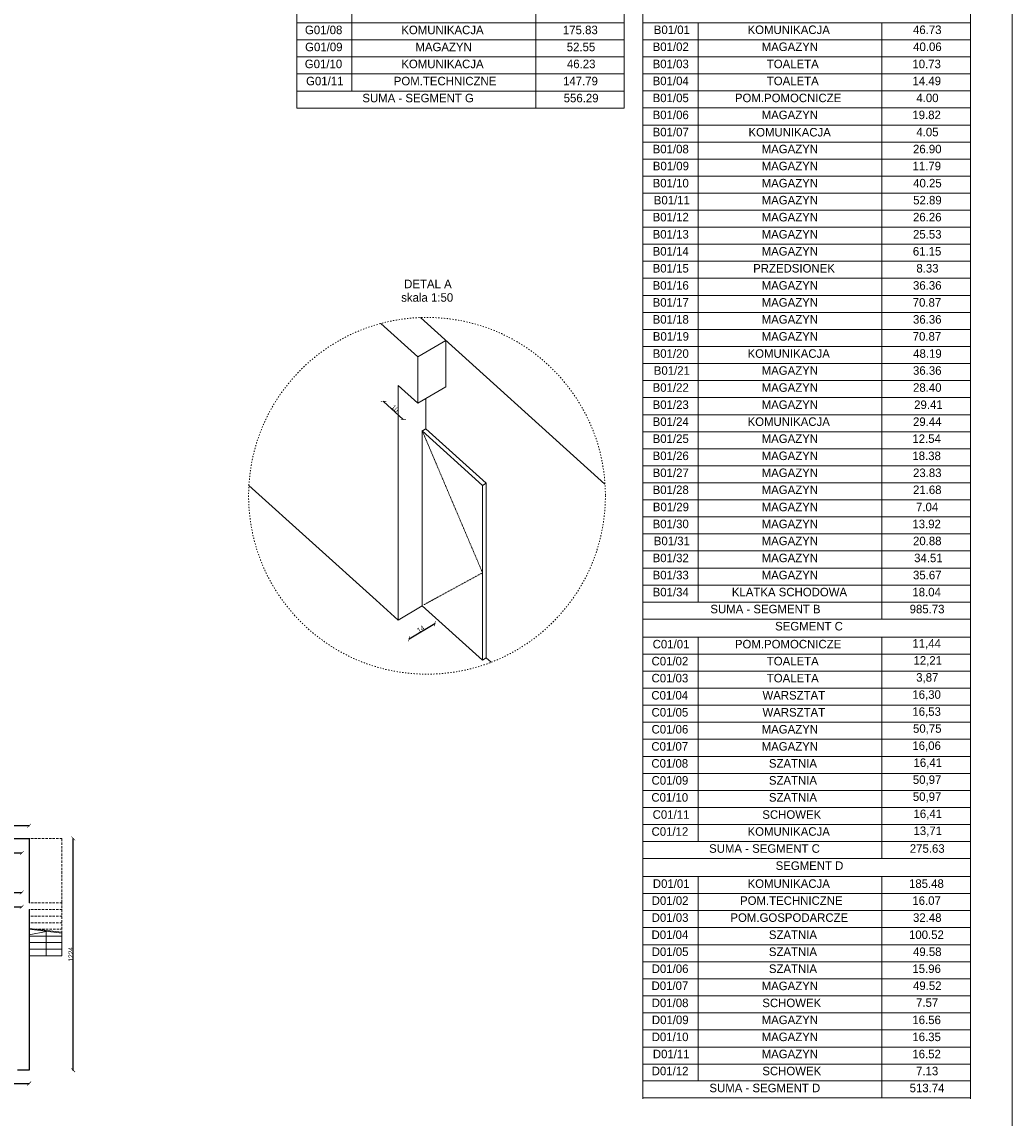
# Model space of a CAD drawing. Header units: centimetres. Extents: x -17621 to 77377, y -18613 to 66.
# Tile 38 of 173: x -7162 to -1932, y -13816 to -8025. Entities that reach past the tile are written whole.
import ezdxf

# ---------------------------------------------------------------- set-up
doc = ezdxf.new("R2010")
doc.units = ezdxf.units.CM
doc.linetypes.add('ACAD_ISO03W100', pattern=[30, 12, -18])
doc.layers.add('0-wymiarowanie rys.CAD', color=5, linetype='Continuous', lineweight=0, true_color=0x0000ff)
for name, color, linetype, lineweight in [('a_drzwi i okna', 2, 'Continuous', 0), ('a_inwentaryzacja', 141, 'Continuous', 0), ('a_wymiarowanie', 211, 'Continuous', 0)]:
    doc.layers.add(name, color=color, linetype=linetype, lineweight=lineweight)
for name, color, linetype in [('PDF3_WIDOKOWA', 7, 'Continuous'), ('PDF_A050 OPIS', 7, 'Continuous'), ('PDF_A060 OZNACZENIA', 7, 'Continuous'), ('PDF_A250 SCHODY', 7, 'Continuous'), ('PDF_Text', 7, 'Continuous')]:
    doc.layers.add(name, color=color, linetype=linetype)
doc.styles.add('PDF Century Gothic', font='GOTHIC.TTF')
doc.dimstyles.new('ISO-25', dxfattribs={"dimtxt": 25, "dimasz": 20, "dimexe": 0.6, "dimexo": 0.375, "dimtad": 1, "dimdec": 0, "dimtxsty": 'PDF Century Gothic', "dimblk": 'ARCHTICK', "dimcen": 2.5, "dimadec": 1, "dimazin": 0, "dimtfac": 1, "dimtdec": 0, "dimtmove": 0, "dimatfit": 3, "dimldrblk": 'ARCHTICK', "dimfxl": 2, "dimfxlon": 1, "dimarcsym": 0})

# ---------------------------------------------------------------- blocks, each defined once
blk = doc.blocks.new('_ArchTick')
at = {"color": 0, "linetype": 'ByBlock', "const_width": 0.15}
blk.add_lwpolyline([(-0.5, -0.5), (0.5, 0.5)], dxfattribs=at)
blk = doc.blocks.new('*D3')
at = {"layer": 'a_wymiarowanie', "color": 0, "lineweight": -2, "transparency": 16777216}
for p, q in [((-7590.9, -12412.6), (-7590.9, -12415.2)), ((-7590.9, -12414.6), (-7161.9, -12414.6)), ((-7161.9, -12412.6), (-7161.9, -12415.2))]:
    blk.add_line(p, q, dxfattribs=at)
at = {"layer": 'Defpoints', "color": 0, "transparency": 16777216}
for p in [(-7590.9, -12370.7), (-7161.9, -12371.8), (-7161.9, -12414.6)]:
    blk.add_point(p, dxfattribs=at)
at = {"layer": 'a_wymiarowanie', "color": 0, "lineweight": -2, "transparency": 16777216, "xscale": 20, "yscale": 20, "zscale": 20, "rotation": 180}
blk.add_blockref('_ArchTick', (-7590.9, -12414.6), dxfattribs=at)
at = {"layer": 'a_wymiarowanie', "color": 0, "lineweight": -2, "transparency": 16777216, "xscale": 20, "yscale": 20, "zscale": 20}
blk.add_blockref('_ArchTick', (-7161.9, -12414.6), dxfattribs=at)
at = {"layer": 'a_wymiarowanie', "color": 0, "transparency": 16777216, "insert": (-7376.4, -12400.8), "char_height": 25, "attachment_point": 5, "style": 'PDF Century Gothic'}
blk.add_mtext('429', dxfattribs=at)
blk = doc.blocks.new('*D413')
at = {"layer": 'a_wymiarowanie', "color": 0, "lineweight": -2, "transparency": 16777216}
for p, q in [((-5116.6, -11284.1), (-4981, -11203.9)), ((-4982, -11202.2), (-4980.7, -11204.5)), ((-5117.7, -11282.4), (-5116.3, -11284.6))]:
    blk.add_line(p, q, dxfattribs=at)
at = {"layer": 'Defpoints', "color": 0, "transparency": 16777216}
for p in [(-5039.6, -11104.7), (-5175.2, -11184.9), (-4981, -11203.9)]:
    blk.add_point(p, dxfattribs=at)
at = {"layer": 'a_wymiarowanie', "color": 0, "lineweight": -2, "transparency": 16777216, "xscale": 20, "yscale": 20, "zscale": 20}
for p, rotation in [((-4981, -11203.9), 30.5710035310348), ((-5116.6, -11284.1), 210.5710035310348)]:
    blk.add_blockref('_ArchTick', p, dxfattribs=dict(at, rotation=rotation))
at = {"layer": 'a_wymiarowanie', "color": 0, "transparency": 16777216, "insert": (-5055.6, -11232.4), "char_height": 25, "attachment_point": 5, "rotation": 30.571, "style": 'PDF Century Gothic'}
blk.add_mtext('14', dxfattribs=at)
blk = doc.blocks.new('*D414')
at = {"layer": 'a_wymiarowanie', "color": 0, "lineweight": -2, "transparency": 16777216}
for p, q in [((-5250.6, -10028.8), (-5252.4, -10030.7)), ((-5252, -10030.3), (-5147.4, -10124.7)), ((-5146, -10123.3), (-5147.8, -10125.2))]:
    blk.add_line(p, q, dxfattribs=at)
at = {"layer": 'Defpoints', "color": 0, "transparency": 16777216}
for p in [(-5175.2, -9945.3), (-5070.6, -10039.8), (-5147.4, -10124.7)]:
    blk.add_point(p, dxfattribs=at)
at = {"layer": 'a_wymiarowanie', "color": 0, "lineweight": -2, "transparency": 16777216, "xscale": 20, "yscale": 20, "zscale": 20}
for p, rotation in [((-5252, -10030.3), 137.9098580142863), ((-5147.4, -10124.7), 317.9098580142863)]:
    blk.add_blockref('_ArchTick', p, dxfattribs=dict(at, rotation=rotation))
at = {"layer": 'a_wymiarowanie', "color": 0, "transparency": 16777216, "insert": (-5190.5, -10067.3), "char_height": 25, "attachment_point": 5, "rotation": 317.90986, "style": 'PDF Century Gothic'}
blk.add_mtext('10', dxfattribs=at)
blk = doc.blocks.new('*D131')
at = {"layer": 'a_wymiarowanie', "color": 0, "lineweight": -2, "transparency": 16777216}
for p, q in [((-7480.9, -12625.8), (-7480.9, -12623.2)), ((-7480.9, -12623.8), (-7162.6, -12623.8)), ((-7162.6, -12625.8), (-7162.6, -12623.2))]:
    blk.add_line(p, q, dxfattribs=at)
at = {"layer": 'Defpoints', "color": 0, "transparency": 16777216}
for p in [(-7480.9, -12632.9), (-7162.6, -12623.8), (-7162.6, -12633.7)]:
    blk.add_point(p, dxfattribs=at)
at = {"layer": 'a_wymiarowanie', "color": 0, "lineweight": -2, "transparency": 16777216, "xscale": 20, "yscale": 20, "zscale": 20, "rotation": 180}
blk.add_blockref('_ArchTick', (-7480.9, -12623.8), dxfattribs=at)
at = {"layer": 'a_wymiarowanie', "color": 0, "lineweight": -2, "transparency": 16777216, "xscale": 20, "yscale": 20, "zscale": 20}
blk.add_blockref('_ArchTick', (-7162.6, -12623.8), dxfattribs=at)
at = {"layer": 'a_wymiarowanie', "color": 0, "transparency": 16777216, "insert": (-7321.7, -12610.1), "char_height": 25, "attachment_point": 5, "style": 'PDF Century Gothic'}
blk.add_mtext('318', dxfattribs=at)
blk = doc.blocks.new('*D133')
at = {"layer": 'a_wymiarowanie', "color": 0, "lineweight": -2, "transparency": 16777216}
for p, q in [((-10449.2, -12697.2), (-10449.2, -12699.8)), ((-10449.2, -12699.2), (-7162.7, -12699.2)), ((-7162.7, -12697.2), (-7162.7, -12699.8))]:
    blk.add_line(p, q, dxfattribs=at)
at = {"layer": 'Defpoints', "color": 0, "transparency": 16777216}
for p in [(-10449.2, -12644.9), (-7162.7, -12653.1), (-7162.7, -12699.2)]:
    blk.add_point(p, dxfattribs=at)
at = {"layer": 'a_wymiarowanie', "color": 0, "lineweight": -2, "transparency": 16777216, "xscale": 20, "yscale": 20, "zscale": 20, "rotation": 180}
blk.add_blockref('_ArchTick', (-10449.2, -12699.2), dxfattribs=at)
at = {"layer": 'a_wymiarowanie', "color": 0, "lineweight": -2, "transparency": 16777216, "xscale": 20, "yscale": 20, "zscale": 20}
blk.add_blockref('_ArchTick', (-7162.7, -12699.2), dxfattribs=at)
at = {"layer": 'a_wymiarowanie', "color": 0, "transparency": 16777216, "insert": (-8805.9, -12685.4), "char_height": 25, "attachment_point": 5, "style": 'PDF Century Gothic'}
blk.add_mtext('3287', dxfattribs=at)
blk = doc.blocks.new('*D1033')
at = {"layer": '0-wymiarowanie rys.CAD', "color": 0, "linetype": 'Continuous', "lineweight": -2, "transparency": 16777216}
for p, q in [((-11976.6, -13631.2), (-11976.6, -13633.8)), ((-11976.6, -13633.2), (-7123.7, -13633.2)), ((-7123.7, -13631.2), (-7123.7, -13633.8))]:
    blk.add_line(p, q, dxfattribs=at)
at = {"layer": 'Defpoints', "color": 0, "linetype": 'Continuous', "transparency": 16777216}
for p in [(-11976.6, -13562.8), (-7123.7, -13562.8), (-7123.7, -13633.2)]:
    blk.add_point(p, dxfattribs=at)
at = {"layer": '0-wymiarowanie rys.CAD', "color": 0, "linetype": 'Continuous', "lineweight": -2, "transparency": 16777216, "xscale": 20, "yscale": 20, "zscale": 20, "rotation": 180}
blk.add_blockref('_ArchTick', (-11976.6, -13633.2), dxfattribs=at)
at = {"layer": '0-wymiarowanie rys.CAD', "color": 0, "linetype": 'Continuous', "lineweight": -2, "transparency": 16777216, "xscale": 20, "yscale": 20, "zscale": 20}
blk.add_blockref('_ArchTick', (-7123.7, -13633.2), dxfattribs=at)
at = {"layer": '0-wymiarowanie rys.CAD', "color": 0, "linetype": 'Continuous', "lineweight": 0, "transparency": 16777216, "insert": (-9550.1, -13619.4), "char_height": 25, "attachment_point": 5, "style": 'PDF Century Gothic'}
blk.add_mtext('4853', dxfattribs=at)
blk = doc.blocks.new('*D1034')
at = {"layer": '0-wymiarowanie rys.CAD', "color": 0, "linetype": 'Continuous', "lineweight": -2, "transparency": 16777216}
for p, q in [((-6892.7, -12338.6), (-6890.1, -12338.6)), ((-6890.7, -13562.8), (-6890.7, -12338.6)), ((-6892.7, -13562.8), (-6890.1, -13562.8))]:
    blk.add_line(p, q, dxfattribs=at)
at = {"layer": 'Defpoints', "color": 0, "linetype": 'Continuous', "transparency": 16777216}
for p in [(-7123.7, -12338.6), (-6890.7, -12338.6), (-7123.7, -13562.8)]:
    blk.add_point(p, dxfattribs=at)
at = {"layer": '0-wymiarowanie rys.CAD', "color": 0, "linetype": 'Continuous', "lineweight": -2, "transparency": 16777216, "xscale": 20, "yscale": 20, "zscale": 20}
for p, rotation in [((-6890.7, -12338.6), 90), ((-6890.7, -13562.8), 270)]:
    blk.add_blockref('_ArchTick', p, dxfattribs=dict(at, rotation=rotation))
at = {"layer": '0-wymiarowanie rys.CAD', "color": 0, "linetype": 'Continuous', "lineweight": 0, "transparency": 16777216, "insert": (-6904.1, -12950.7), "char_height": 25, "attachment_point": 5, "rotation": 90, "style": 'PDF Century Gothic'}
blk.add_mtext('1224', dxfattribs=at)
blk = doc.blocks.new('*D1035')
at = {"layer": '0-wymiarowanie rys.CAD', "color": 0, "linetype": 'Continuous', "lineweight": -2, "transparency": 16777216}
for p, q in [((-11976.6, -12273.6), (-11976.6, -12271)), ((-7123.7, -12271.6), (-11976.6, -12271.6)), ((-7123.7, -12273.6), (-7123.7, -12271))]:
    blk.add_line(p, q, dxfattribs=at)
at = {"layer": 'Defpoints', "color": 0, "linetype": 'Continuous', "transparency": 16777216}
for p in [(-11976.6, -12271.6), (-11976.6, -12338.6), (-7123.7, -12338.6)]:
    blk.add_point(p, dxfattribs=at)
at = {"layer": '0-wymiarowanie rys.CAD', "color": 0, "linetype": 'Continuous', "lineweight": -2, "transparency": 16777216, "xscale": 20, "yscale": 20, "zscale": 20, "rotation": 180}
blk.add_blockref('_ArchTick', (-11976.6, -12271.6), dxfattribs=at)
at = {"layer": '0-wymiarowanie rys.CAD', "color": 0, "linetype": 'Continuous', "lineweight": -2, "transparency": 16777216, "xscale": 20, "yscale": 20, "zscale": 20}
blk.add_blockref('_ArchTick', (-7123.7, -12271.6), dxfattribs=at)
at = {"layer": '0-wymiarowanie rys.CAD', "color": 0, "linetype": 'Continuous', "lineweight": 0, "transparency": 16777216, "insert": (-9550.1, -12257.8), "char_height": 25, "attachment_point": 5, "style": 'PDF Century Gothic'}
blk.add_mtext('4853', dxfattribs=at)

msp = doc.modelspace()

# ---------------------------------------------------------------- linework, layer by layer
at = {"layer": 'a_inwentaryzacja', "lineweight": 15}
for p, q in [((-5056.4, -9587.1), (-4082.2, -10467.1)), ((-5265.8, -9618.5), (-5070.6, -9794.7)), ((-5070.6, -9794.7), (-4923.1, -9707.6)), ((-4923.1, -9952.6), (-4923.1, -9707.6)), ((-5070.6, -10039.8), (-5070.6, -9794.7)), ((-5175.2, -11184.9), (-5175.2, -9945.3)), ((-5175.2, -9945.3), (-5070.6, -10039.8)), ((-5070.6, -10039.8), (-4923.1, -9952.6)), ((-5027.7, -10174.1), (-5027.7, -10014.4)), ((-5047.4, -11109.3), (-5047.4, -10185.8)), ((-5047.4, -10185.8), (-4729, -10473.4)), ((-5027.7, -10174.1), (-4709.3, -10461.7)), ((-5962.8, -10473.5), (-5290.7, -11080.6)), ((-4729, -10473.4), (-4709.3, -10461.7)), ((-4729, -11396.9), (-4729, -10473.4)), ((-4709.3, -11385.3), (-4709.3, -10461.7)), ((-5290.7, -11080.6), (-5175.2, -11184.9)), ((-5175.2, -11184.9), (-5047.4, -11109.3)), ((-5047.4, -11109.3), (-4729, -11396.9)), ((-4729, -11396.9), (-4709.3, -11385.3)), ((-4709.3, -11385.3), (-4684.2, -11407.9))]:
    msp.add_line(p, q, dxfattribs=at)
at = {"layer": 'a_inwentaryzacja', "lineweight": 25}
for p, q in [((-5047.4, -10185.8), (-5027.7, -10174.1)), ((-7245.5, -12338.6), (-7123.7, -12338.6)), ((-7123.7, -12338.6), (-7123.7, -12678.9)), ((-7123.7, -12713.6), (-7123.7, -13562.8)), ((-7123.7, -13562.8), (-7185.3, -13562.8))]:
    msp.add_line(p, q, dxfattribs=at)
at = {"layer": 'a_inwentaryzacja', "linetype": 'ACAD_ISO03W100', "lineweight": 9, "ltscale": 0.1}
for p, q in [((-5047.4, -10185.8), (-4729, -10935.1)), ((-4729, -10935.1), (-5039.6, -11104.7))]:
    msp.add_line(p, q, dxfattribs=at)
at = {"layer": 'a_inwentaryzacja', "linetype": 'ACAD_ISO03W100', "lineweight": 20, "ltscale": 0.5}
msp.add_circle((-5022.3, -10528.6), 942.1, dxfattribs=at)
at = {"layer": 'PDF3_WIDOKOWA', "color": 7, "lineweight": 5, "true_color": 0xffffff}
msp.add_lwpolyline([(-17620.9, -18130.6), (-17620.9, -5206.1), (-1932.1, -5201.1), (-1932.1, -18125.6)], close=True, dxfattribs=at)
at = {"layer": 'PDF_A050 OPIS', "lineweight": 0}
for points in [[(-7123.2, -12814.4), (-6950.8, -12833.8)], [(-7123.2, -12818.6), (-6950.8, -12838.9)], [(-7033.5, -12959.2), (-7033.5, -12829.6), (-7123.2, -12847.4)]]:
    msp.add_lwpolyline(points, dxfattribs=at)
at = {"layer": 'PDF_A060 OZNACZENIA', "lineweight": 9}
for points in [[(-3980.1, -8480.6), (-5709.8, -8480.6), (-5709.8, -7305.4), (-3980.1, -7305.4)], [(-2152.2, -11179.7), (-3881.9, -11179.7), (-3881.9, -7935.3), (-2152.2, -7935.3)]]:
    msp.add_lwpolyline(points, close=True, dxfattribs=at)
for points in [[(-5418.6, -7400.2), (-5418.6, -8390.8)], [(-4447.5, -7400.2), (-4447.5, -8480.6)], [(-5709.8, -8030.1), (-3980.1, -8030.1)], [(-3881.9, -8030.1), (-2152.2, -8030.1)], [(-3589.8, -8030.1), (-3589.8, -11090)], [(-2619.5, -8030.1), (-2619.5, -11179.7)], [(-5709.8, -8120.7), (-3980.1, -8120.7)], [(-3881.9, -8119.9), (-2152.2, -8119.9)], [(-5709.8, -8210.5), (-3980.1, -8210.5)], [(-3881.9, -8209.6), (-2152.2, -8209.6)], [(-5709.8, -8300.2), (-3980.1, -8300.2)], [(-3881.9, -8300.2), (-2152.2, -8300.2)], [(-5709.8, -8390.8), (-3980.1, -8390.8)], [(-3881.9, -8390), (-2152.2, -8390)], [(-3881.9, -8479.7), (-2152.2, -8479.7)], [(-3881.9, -8570.3), (-2152.2, -8570.3)], [(-3881.9, -8660.1), (-2152.2, -8660.1)], [(-3881.9, -8749.8), (-2152.2, -8749.8)], [(-3881.9, -8840.4), (-2152.2, -8840.4)], [(-3881.9, -8930.1), (-2152.2, -8930.1)], [(-3881.9, -9019.9), (-2152.2, -9019.9)], [(-3881.9, -9109.6), (-2152.2, -9109.6)], [(-3881.9, -9200.2), (-2152.2, -9200.2)], [(-3881.9, -9290), (-2152.2, -9290)], [(-3881.9, -9379.7), (-2152.2, -9379.7)], [(-3881.9, -9470.3), (-2152.2, -9470.3)], [(-3881.9, -9560.1), (-2152.2, -9560.1)], [(-3881.9, -9649.8), (-2152.2, -9649.8)], [(-3881.9, -9740.4), (-2152.2, -9740.4)], [(-3881.9, -9830.1), (-2152.2, -9830.1)], [(-3881.9, -9919.9), (-2152.2, -9919.9)], [(-3881.9, -10009.6), (-2152.2, -10009.6)], [(-3881.9, -10100.2), (-2152.2, -10100.2)], [(-3881.9, -10190), (-2152.2, -10190)], [(-3881.9, -10279.7), (-2152.2, -10279.7)], [(-3881.9, -10370.3), (-2152.2, -10370.3)], [(-3881.9, -10460.1), (-2152.2, -10460.1)], [(-3881.9, -10549.8), (-2152.2, -10549.8)], [(-3881.9, -10640.4), (-2152.2, -10640.4)], [(-3881.9, -10730.1), (-2152.2, -10730.1)], [(-3881.9, -10819.9), (-2152.2, -10819.9)], [(-3881.9, -10910.5), (-2152.2, -10910.5)], [(-3881.9, -11000.2), (-2152.2, -11000.2)], [(-3881.9, -11090), (-2152.2, -11090)], [(-3881.9, -11179.7), (-2152.2, -11179.7)], [(-3881.9, -11179.7), (-3881.9, -12444.6), (-2152.2, -12444.6)], [(-2152.2, -11179.7), (-2152.2, -12444.6)], [(-3881.9, -11274.5), (-2152.2, -11274.5)], [(-3589.8, -11274.5), (-3589.8, -12354.9)], [(-2619.5, -11274.5), (-2619.5, -12444.6)], [(-3881.9, -11365.1), (-2152.2, -11365.1)], [(-3881.9, -11454.9), (-2152.2, -11454.9)], [(-3881.9, -11544.6), (-2152.2, -11544.6)], [(-3881.9, -11635.2), (-2152.2, -11635.2)], [(-3881.9, -11725), (-2152.2, -11725)], [(-3881.9, -11814.7), (-2152.2, -11814.7)], [(-3881.9, -11905.3), (-2152.2, -11905.3)], [(-3881.9, -11995.1), (-2152.2, -11995.1)], [(-3881.9, -12084.8), (-2152.2, -12084.8)], [(-3881.9, -12175.4), (-2152.2, -12175.4)], [(-3881.9, -12265.1), (-2152.2, -12265.1)], [(-3881.9, -12354.9), (-2152.2, -12354.9)], [(-3881.9, -12444.6), (-2152.2, -12444.6)], [(-3881.9, -12444.6), (-3881.9, -13709.5), (-2152.2, -13709.5)], [(-2152.2, -12444.6), (-2152.2, -13709.5)], [(-3881.9, -12539.5), (-2152.2, -12539.5)], [(-3589.8, -12539.5), (-3589.8, -13619.8)], [(-2619.5, -12539.5), (-2619.5, -13709.5)], [(-3881.9, -12630.1), (-2152.2, -12630.1)], [(-3881.9, -12719.8), (-2152.2, -12719.8)], [(-3881.9, -12809.5), (-2152.2, -12809.5)], [(-3881.9, -12900.1), (-2152.2, -12900.1)], [(-3881.9, -12989.9), (-2152.2, -12989.9)], [(-3881.9, -13079.6), (-2152.2, -13079.6)], [(-3881.9, -13170.2), (-2152.2, -13170.2)], [(-3881.9, -13260), (-2152.2, -13260)], [(-3881.9, -13349.7), (-2152.2, -13349.7)], [(-3881.9, -13440.3), (-2152.2, -13440.3)], [(-3881.9, -13530.1), (-2152.2, -13530.1)], [(-3881.9, -13619.8), (-2152.2, -13619.8)], [(-3881.9, -13714.6), (-3881.9, -13709.5), (-2152.2, -13709.5), (-2152.2, -13714.6)]]:
    msp.add_lwpolyline(points, dxfattribs=at)
at = {"layer": 'PDF_A250 SCHODY', "lineweight": 5}
for points in [[(-7123.7, -12338.6), (-7120.1, -12338.6)], [(-7114.2, -12338.6), (-7101.5, -12338.6)], [(-7094.7, -12338.6), (-7082, -12338.6)], [(-7076.1, -12338.6), (-7063.4, -12338.6)], [(-7056.6, -12338.6), (-7043.9, -12338.6)], [(-7038, -12338.6), (-7025.3, -12338.6)], [(-7018.5, -12338.6), (-7005.8, -12338.6)], [(-6999.9, -12338.6), (-6987.2, -12338.6)], [(-6980.4, -12338.6), (-6967.8, -12338.6)], [(-6961.8, -12338.6), (-6950.8, -12338.6), (-6950.8, -12353.8)], [(-6950.8, -12359.7), (-6950.8, -12372.4)], [(-6950.8, -12379.2), (-6950.8, -12391.9)], [(-6950.8, -12397.8), (-6950.8, -12410.5)], [(-6950.8, -12417.3), (-6950.8, -12430)], [(-6950.8, -12435.9), (-6950.8, -12448.6)], [(-6950.8, -12455.4), (-6950.8, -12468.1)], [(-6950.8, -12474), (-6950.8, -12486.7)], [(-6950.8, -12493.5), (-6950.8, -12506.2)], [(-6950.8, -12512.1), (-6950.8, -12524.8)], [(-6950.8, -12531.6), (-6950.8, -12544.3)], [(-6950.8, -12550.2), (-6950.8, -12562.9)], [(-6950.8, -12569.7), (-6950.8, -12582.4)], [(-6950.8, -12588.3), (-6950.8, -12601)], [(-6950.8, -12607.8), (-6950.8, -12620.5)], [(-7120.1, -12678.9), (-7123.7, -12678.9)], [(-7101.5, -12678.9), (-7114.2, -12678.9)], [(-7082, -12678.9), (-7094.7, -12678.9)], [(-7063.4, -12678.9), (-7076.1, -12678.9)], [(-7043.9, -12678.9), (-7056.6, -12678.9)], [(-7025.3, -12678.9), (-7038, -12678.9)], [(-7005.8, -12678.9), (-7018.5, -12678.9)], [(-6987.2, -12678.9), (-6999.9, -12678.9)], [(-6967.8, -12678.9), (-6980.4, -12678.9)], [(-6950.8, -12664.5), (-6950.8, -12678.9), (-6961.8, -12678.9)], [(-6950.8, -12626.4), (-6950.8, -12639.1)], [(-6950.8, -12645.9), (-6950.8, -12658.6)], [(-6950.8, -12678.9), (-6950.8, -12687.4)], [(-7123.7, -12713.6), (-7120.1, -12713.6)], [(-7114.2, -12713.6), (-7101.5, -12713.6)], [(-7094.7, -12713.6), (-7082, -12713.6)], [(-7076.1, -12713.6), (-7063.4, -12713.6)], [(-7056.6, -12713.6), (-7043.9, -12713.6)], [(-7038, -12713.6), (-7025.3, -12713.6)], [(-7018.5, -12713.6), (-7005.8, -12713.6)], [(-6999.9, -12713.6), (-6987.2, -12713.6)], [(-6980.4, -12713.6), (-6967.8, -12713.6)], [(-6961.8, -12713.6), (-6950.8, -12713.6)], [(-6950.8, -12693.3), (-6950.8, -12706)], [(-6950.8, -12712.8), (-6950.8, -12725.5)], [(-6950.8, -12731.4), (-6950.8, -12744.1)], [(-7123.7, -12749.2), (-7120.1, -12749.2)], [(-7123.7, -12783.9), (-7120.1, -12783.9)], [(-7114.2, -12749.2), (-7101.5, -12749.2)], [(-7114.2, -12783.9), (-7101.5, -12783.9)], [(-7094.7, -12749.2), (-7082, -12749.2)], [(-7094.7, -12783.9), (-7082, -12783.9)], [(-7076.1, -12749.2), (-7063.4, -12749.2)], [(-7076.1, -12783.9), (-7063.4, -12783.9)], [(-7056.6, -12749.2), (-7043.9, -12749.2)], [(-7056.6, -12783.9), (-7043.9, -12783.9)], [(-7038, -12749.2), (-7025.3, -12749.2)], [(-7038, -12783.9), (-7025.3, -12783.9)], [(-7018.5, -12749.2), (-7005.8, -12749.2)], [(-7018.5, -12783.9), (-7005.8, -12783.9)], [(-6999.9, -12749.2), (-6987.2, -12749.2)], [(-6999.9, -12783.9), (-6987.2, -12783.9)], [(-6980.4, -12749.2), (-6967.8, -12749.2)], [(-6980.4, -12783.9), (-6967.8, -12783.9)], [(-6961.8, -12749.2), (-6950.8, -12749.2)], [(-6961.8, -12783.9), (-6950.8, -12783.9)], [(-6950.8, -12750.9), (-6950.8, -12763.6)], [(-6950.8, -12769.5), (-6950.8, -12782.2)], [(-6950.8, -12789), (-6950.8, -12801.7)], [(-7123.7, -12854.2), (-6950.8, -12854.2)], [(-7088, -12818.6), (-7079.5, -12818.6)], [(-7073.6, -12818.6), (-7060.9, -12818.6)], [(-7054.1, -12818.6), (-7041.4, -12818.6)], [(-6950.8, -12827.1), (-6950.8, -12834.7), (-6950.8, -12959.2), (-7038.9, -12959.2), (-6950.8, -12959.2)], [(-7035.5, -12818.6), (-7022.8, -12818.6)], [(-7016, -12818.6), (-7003.3, -12818.6)], [(-6997.4, -12818.6), (-6984.7, -12818.6)], [(-6977.9, -12818.6), (-6965.2, -12818.6)], [(-6959.3, -12818.6), (-6950.8, -12818.6)], [(-6950.8, -12807.6), (-6950.8, -12820.3)], [(-7123.7, -12888.9), (-6950.8, -12888.9)], [(-7123.7, -12923.6), (-6950.8, -12923.6)]]:
    msp.add_lwpolyline(points, dxfattribs=at)
msp.add_lwpolyline([(-7123.7, -12959.2), (-7038.9, -12959.2)], close=True, dxfattribs=at)

# ---------------------------------------------------------------- texts
at = {"layer": 'a_drzwi i okna', "color": 240, "true_color": 0xed1f24, "char_height": 45, "attachment_point": 1, "style": 'PDF Century Gothic'}
for s, insert in [('DETAL A ', (-5142.9, -9386.9)), ('\\pxqc;skala 1:50 ', (-5395.2, -9458.4))]:
    msp.add_mtext_dynamic_manual_height_columns(s, width=747.916, gutter_width=51.8, heights=[208.5], dxfattribs=dict(at, insert=insert))
at = {"layer": 'PDF_Text', "attachment_point": 4, "style": 'PDF Century Gothic'}
for s, insert, char_height in [('G01/08', (-5666.8, -8068), 45.01), ('KOMUNIKACJA', (-5158, -8068), 45.01), ('175.83', (-4304.5, -8068), 45.01), ('B01/01', (-3824.4, -8067.2), 45), ('KOMUNIKACJA', (-3329.1, -8067.2), 45.004), ('46.73', (-2455.3, -8067.2), 45), ('G01/09', (-5666, -8157.8), 45.01), ('MAGAZYN', (-5083.5, -8157.8), 45.01), ('52.55', (-4284.2, -8157.8), 45.01), ('B01/02', (-3830.4, -8156.9), 45), ('MAGAZYN', (-3254.6, -8156.9), 45), ('40.06', (-2454.5, -8156.9), 45), ('G01/10', (-5667.7, -8247.5), 45.01), ('KOMUNIKACJA', (-5158, -8247.5), 45.01), ('46.23', (-4283.3, -8247.5), 45.01), ('B01/03', (-3830.4, -8247.5), 45), ('TOALETA', (-3227.5, -8247.5), 45), ('10.73', (-2458.7, -8247.5), 45), ('G01/11', (-5660.9, -8338.1), 45.01), ('POM.TECHNICZNE', (-5197.8, -8338.1), 45.01), ('147.79', (-4303.7, -8338.1), 45.01), ('B01/04', (-3830.4, -8337.3), 45), ('TOALETA', (-3227.5, -8337.3), 45), ('14.49', (-2457.9, -8337.3), 45), ('B01/05', (-3830.4, -8427), 45), ('SUMA - SEGMENT G', (-5363.7, -8427.8), 45.01), ('556.29', (-4300.3, -8427.8), 45.01), ('POM.POMOCNICZE', (-3396, -8427), 45.004), ('4.00', (-2437.6, -8427), 45), ('B01/06', (-3830.4, -8516.8), 45), ('MAGAZYN', (-3254.6, -8516.8), 45), ('19.82', (-2458.7, -8516.8), 45), ('B01/07', (-3830.4, -8607.4), 45), ('KOMUNIKACJA', (-3324.1, -8608.3), 45.004), ('4.05', (-2437.6, -8607.4), 45), ('B01/08', (-3830.4, -8697.1), 45), ('MAGAZYN', (-3254.6, -8697.1), 45), ('26.90', (-2455.3, -8697.1), 45), ('B01/09', (-3829.5, -8786.9), 45), ('MAGAZYN', (-3254.6, -8786.9), 45), ('11.79', (-2457.9, -8786.9), 45), ('B01/10', (-3830.4, -8877.4), 45), ('MAGAZYN', (-3254.6, -8877.4), 45), ('40.25', (-2454.5, -8877.4), 45), ('B01/11', (-3824.4, -8967.2), 45), ('MAGAZYN', (-3254.6, -8967.2), 45), ('52.89', (-2454.5, -8967.2), 45), ('B01/12', (-3830.4, -9056.9), 45), ('MAGAZYN', (-3254.6, -9056.9), 45), ('26.26', (-2455.3, -9056.9), 45), ('B01/13', (-3830.4, -9147.5), 45), ('MAGAZYN', (-3254.6, -9147.5), 45), ('25.53', (-2455.3, -9147.5), 45), ('B01/14', (-3830.4, -9237.3), 45), ('MAGAZYN', (-3254.6, -9237.3), 45), ('61.15', (-2456.2, -9237.3), 45), ('B01/15', (-3830.4, -9327), 45), ('PRZEDSIONEK', (-3299.5, -9327), 45.004), ('8.33', (-2437.6, -9327), 45), ('B01/16', (-3830.4, -9417.6), 45), ('MAGAZYN', (-3254.6, -9417.6), 45), ('36.36', (-2455.3, -9417.6), 45), ('B01/17', (-3830.4, -9507.4), 45), ('MAGAZYN', (-3254.6, -9507.4), 45), ('70.87', (-2457, -9507.4), 45), ('B01/18', (-3830.4, -9597.1), 45), ('MAGAZYN', (-3254.6, -9597.1), 45), ('36.36', (-2455.3, -9597.1), 45), ('B01/19', (-3829.5, -9686.9), 45), ('MAGAZYN', (-3254.6, -9686.9), 45), ('70.87', (-2457, -9686.9), 45), ('B01/20', (-3830.4, -9777.5), 45), ('KOMUNIKACJA', (-3329.1, -9777.5), 45.004), ('48.19', (-2454.5, -9777.5), 45), ('B01/21', (-3824.4, -9867.2), 45), ('MAGAZYN', (-3254.6, -9867.2), 45), ('36.36', (-2455.3, -9867.2), 45), ('B01/22', (-3830.4, -9957), 45), ('MAGAZYN', (-3254.6, -9957), 45), ('28.40', (-2455.3, -9957), 45), ('B01/23', (-3830.4, -10047.6), 45), ('MAGAZYN', (-3254.6, -10047.6), 45), ('29.41', (-2449.4, -10047.6), 45), ('B01/24', (-3830.4, -10137.3), 45), ('KOMUNIKACJA', (-3329.1, -10137.3), 45.004), ('29.44', (-2455.3, -10137.3), 45), ('B01/25', (-3830.4, -10227.1), 45), ('MAGAZYN', (-3254.6, -10227.1), 45), ('12.54', (-2458.7, -10227.1), 45), ('B01/26', (-3830.4, -10317.7), 45), ('MAGAZYN', (-3254.6, -10317.7), 45), ('18.38', (-2458.7, -10317.7), 45), ('B01/27', (-3830.4, -10407.4), 45), ('MAGAZYN', (-3254.6, -10407.4), 45), ('23.83', (-2455.3, -10407.4), 45), ('B01/28', (-3830.4, -10497.2), 45), ('MAGAZYN', (-3254.6, -10497.2), 45), ('21.68', (-2455.3, -10497.2), 45), ('B01/29', (-3829.5, -10587.8), 45), ('MAGAZYN', (-3254.6, -10587.8), 45), ('7.04', (-2439.2, -10587.8), 45), ('B01/30', (-3830.4, -10677.5), 45), ('MAGAZYN', (-3254.6, -10677.5), 45), ('13.92', (-2458.7, -10677.5), 45), ('B01/31', (-3824.4, -10767.3), 45), ('MAGAZYN', (-3254.6, -10767.3), 45), ('20.88', (-2455.3, -10767.3), 45), ('B01/32', (-3830.4, -10857), 45), ('MAGAZYN', (-3254.6, -10857), 45), ('34.51', (-2449.4, -10857), 45), ('B01/33', (-3830.4, -10947.6), 45), ('MAGAZYN', (-3254.6, -10947.6), 45), ('35.67', (-2455.3, -10947.6), 45), ('B01/34', (-3830.4, -11037.4), 45), ('KLATKA SCHODOWA', (-3412.1, -11037.4), 45.004), ('18.04', (-2458.7, -11037.4), 45), ('SUMA - SEGMENT B', (-3525.6, -11127.1), 45.004), ('985.73', (-2473.1, -11127.1), 45), ('SEGMENT C', (-3183.5, -11217.7), 45), ('C01/01', (-3830.4, -11312.5), 45), ('POM.POMOCNICZE', (-3396, -11312.5), 45.004), ('11,44', (-2458.7, -11312.5), 45), ('C01/02', (-3836.3, -11402.3), 45), ('TOALETA', (-3227.5, -11402.3), 45), ('12,21', (-2452.8, -11402.3), 45), ('C01/03', (-3836.3, -11492), 45), ('TOALETA', (-3227.5, -11492), 45), ('3,87', (-2438.4, -11492), 45), ('C01/04', (-3837.1, -11582.6), 45), ('WARSZTAT', (-3250.4, -11582.6), 45), ('16,30', (-2458.7, -11582.6), 45), ('C01/05', (-3836.3, -11672.4), 45), ('WARSZTAT', (-3250.4, -11672.4), 45), ('16,53', (-2458.7, -11672.4), 45), ('C01/06', (-3836.3, -11762.1), 45), ('MAGAZYN', (-3254.6, -11762.1), 45), ('50,75', (-2455.3, -11762.1), 45), ('C01/07', (-3837.1, -11852.7), 45), ('MAGAZYN', (-3254.6, -11852.7), 45), ('16,06', (-2458.7, -11852.7), 45), ('C01/08', (-3837.1, -11942.5), 45), ('SZATNIA', (-3216.5, -11942.5), 45), ('16,41', (-2452.8, -11942.5), 45), ('C01/09', (-3836.3, -12032.2), 45), ('SZATNIA', (-3216.5, -12032.2), 45), ('50,97', (-2456.2, -12032.2), 45), ('C01/10', (-3837.1, -12122), 45), ('SZATNIA', (-3216.5, -12122), 45), ('50,97', (-2456.2, -12122), 45), ('C01/11', (-3830.4, -12212.6), 45), ('SCHOWEK', (-3251.2, -12212.6), 45), ('16,41', (-2452.8, -12212.6), 45), ('C01/12', (-3836.3, -12302.3), 45), ('KOMUNIKACJA', (-3329.1, -12302.3), 45.004), ('13,71', (-2452.8, -12302.3), 45), ('SUMA - SEGMENT C', (-3532.3, -12392.1), 45.004), ('275.63', (-2472.3, -12392.1), 45), ('SEGMENT D', (-3180.9, -12482.7), 45), ('D01/01', (-3829.5, -12577.5), 45), ('KOMUNIKACJA', (-3329.1, -12577.5), 45.004), ('185.48', (-2476.5, -12577.5), 45), ('D01/02', (-3835.4, -12667.3), 45), ('POM.TECHNICZNE', (-3368.9, -12667.3), 45.004), ('16.07', (-2458.7, -12667.3), 45), ('D01/03', (-3835.4, -12757), 45), ('POM.GOSPODARCZE', (-3419.7, -12757), 45.004), ('32.48', (-2455.3, -12757), 45), ('D01/04', (-3836.3, -12847.6), 45), ('SZATNIA', (-3216.5, -12847.6), 45), ('100.52', (-2476.5, -12847.6), 45), ('D01/05', (-3835.4, -12937.4), 45), ('SZATNIA', (-3216.5, -12937.4), 45), ('49.58', (-2455.3, -12937.4), 45), ('D01/06', (-3835.4, -13027.1), 45), ('SZATNIA', (-3216.5, -13027.1), 45), ('15.96', (-2458.7, -13027.1), 45), ('D01/07', (-3836.3, -13116.9), 45), ('MAGAZYN', (-3254.6, -13117.7), 45), ('49.52', (-2455.3, -13116.9), 45), ('D01/08', (-3835.4, -13207.5), 45), ('SCHOWEK', (-3251.2, -13207.5), 45), ('7.57', (-2439.2, -13205.8), 45), ('D01/09', (-3834.6, -13297.2), 45), ('MAGAZYN', (-3254.6, -13297.2), 45), ('16.56', (-2458.7, -13297.2), 45), ('D01/10', (-3835.4, -13387), 45), ('MAGAZYN', (-3254.6, -13387), 45), ('16.35', (-2458.7, -13387), 45), ('D01/11', (-3829.5, -13477.5), 45), ('MAGAZYN', (-3254.6, -13477.5), 45), ('16.52', (-2458.7, -13477.5), 45), ('D01/12', (-3835.4, -13567.3), 45), ('SCHOWEK', (-3251.2, -13567.3), 45), ('7.13', (-2439.2, -13567.3), 45), ('SUMA - SEGMENT D', (-3530.6, -13657), 45.004), ('513.74', (-2473.1, -13657), 45)]:
    msp.add_mtext(s, dxfattribs=dict(at, insert=insert, char_height=char_height))

# ---------------------------------------------------------------- dimensions: what is measured, and where the dimension line sits
at = {"layer": '0-wymiarowanie rys.CAD', "linetype": 'Continuous', "lineweight": 0}
for base, p1, p2, picture, middle in [((-11976.6, -12271.6), (-7123.7, -12338.6), (-11976.6, -12338.6), '*D1035', (-9550.1, -12257.8)), ((-7123.7, -13633.2), (-11976.6, -13562.8), (-7123.7, -13562.8), '*D1033', (-9550.1, -13619.4))]:
    dim = msp.add_linear_dim(base=base, p1=p1, p2=p2, dimstyle='ISO-25', dxfattribs=at)
    dim.commit()
    dim.dimension.update_dxf_attribs({"geometry": picture, "text_midpoint": middle})
dim = msp.add_linear_dim(base=(-6890.7, -12338.6), p1=(-7123.7, -13562.8), p2=(-7123.7, -12338.6), angle=90, dimstyle='ISO-25', dxfattribs=at)
dim.commit()
dim.dimension.update_dxf_attribs({"geometry": '*D1034', "text_midpoint": (-6904.1, -12950.7)})
at = {"layer": 'a_wymiarowanie'}
for p1, p2, distance, text, picture, middle in [((-5175.2, -9945.3), (-5070.6, -10039.8), -114.5, '10', '*D414', (-5190.5, -10067.3)), ((-5175.2, -11184.9), (-5039.6, -11104.7), -115.2, '14', '*D413', (-5055.6, -11232.4))]:
    dim = msp.add_aligned_dim(p1=p1, p2=p2, distance=distance, text=text, dimstyle='ISO-25', dxfattribs=at)
    dim.commit()
    dim.dimension.update_dxf_attribs({"geometry": picture, "text_midpoint": middle})
for base, p1, p2, picture, middle in [((-7161.9, -12414.6), (-7590.9, -12370.7), (-7161.9, -12371.8), '*D3', (-7376.4, -12400.8)), ((-7162.6, -12623.8), (-7480.9, -12632.9), (-7162.6, -12633.7), '*D131', (-7321.7, -12610.1)), ((-7162.67, -12699.1645), (-10449.2223, -12644.875), (-7162.67, -12653.1449), '*D133', (-8805.9462, -12685.4106))]:
    dim = msp.add_linear_dim(base=base, p1=p1, p2=p2, dimstyle='ISO-25', dxfattribs=at)
    dim.commit()
    dim.dimension.update_dxf_attribs({"geometry": picture, "text_midpoint": middle})

doc.saveas('drawing.dxf')
